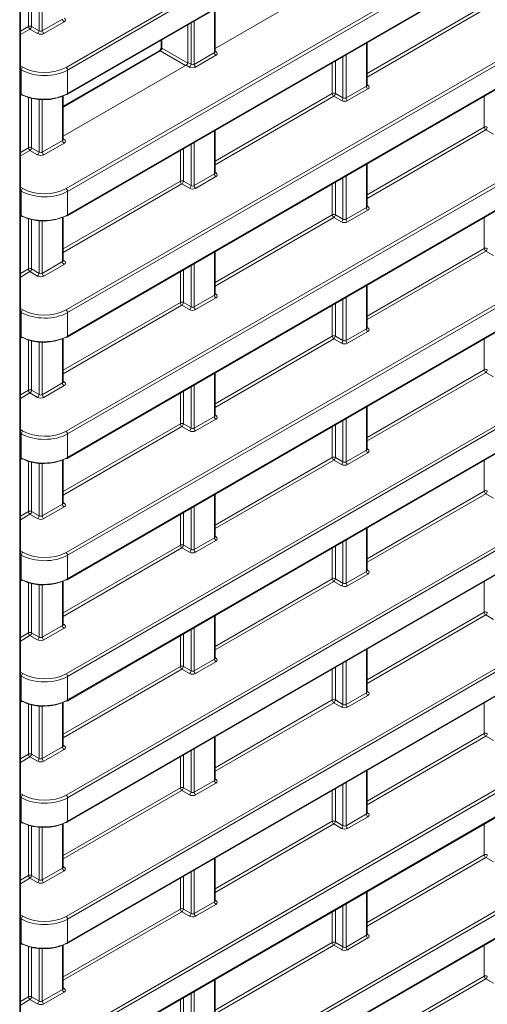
# Model space of a CAD drawing. Header units: millimetres. Extents: x 0 to 1118, y 0 to 864.
# Tile 37 of 146: x 348 to 358, y 161 to 183. Entities that reach past the tile are written whole.
import ezdxf

# ---------------------------------------------------------------- set-up
doc = ezdxf.new("R2010")
doc.units = ezdxf.units.MM

msp = doc.modelspace()

# ---------------------------------------------------------------- linework, layer by layer
at = {"color": 7, "linetype": 'Continuous', "lineweight": 15}
for p, q in [((347.804, 151.78), (347.804, 202.731)), ((347.819, 151.8), (347.819, 202.751)), ((348.856, 182.341), (370.823, 195.022)), ((370.857, 194.961), (348.89, 182.28)), ((348.88, 181.725), (370.847, 194.406)), ((348.89, 181.748), (370.857, 194.429)), ((348.856, 179.589), (370.823, 192.271)), ((370.857, 192.21), (348.89, 179.528)), ((348.88, 178.973), (370.847, 191.655)), ((348.89, 178.996), (370.857, 191.677)), ((348.856, 176.838), (370.823, 189.519)), ((370.857, 189.458), (348.89, 176.777)), ((348.88, 176.222), (370.847, 188.903)), ((348.89, 176.244), (370.857, 188.926)), ((348.856, 174.086), (370.823, 186.767)), ((370.857, 186.706), (348.89, 174.025)), ((348.88, 173.47), (370.847, 186.151)), ((348.89, 173.493), (370.857, 186.174)), ((352.238, 182.768), (355.032, 184.381)), ((348.856, 171.334), (370.823, 184.015)), ((370.857, 183.954), (348.89, 171.273)), ((352.238, 182.696), (352.238, 183.664)), ((348.316, 183.171), (348.776, 183.437)), ((348.88, 170.718), (370.847, 183.399)), ((348.89, 170.741), (370.857, 183.422)), ((348.21, 183.111), (348.038, 183.21)), ((348.073, 183.271), (348.246, 183.172)), ((348.811, 183.376), (348.35, 183.11)), ((351.62, 183.307), (351.62, 182.452)), ((351.014, 182.957), (351.014, 182.794)), ((355.685, 181.934), (355.685, 182.902)), ((350.969, 182.715), (348.791, 181.458)), ((351.763, 182.409), (352.224, 182.675)), ((352.258, 182.614), (351.797, 182.348)), ((347.839, 181.733), (347.839, 182.285)), ((348.791, 180.778), (351.585, 182.391)), ((348.89, 182.28), (348.89, 181.748)), ((351.657, 182.349), (351.585, 182.391)), ((351.62, 182.452), (351.693, 182.41)), ((355.21, 181.647), (355.671, 181.913)), ((355.705, 181.852), (355.245, 181.586)), ((347.819, 181.726), (347.85, 181.71)), ((348.791, 180.706), (348.791, 181.694)), ((355.104, 181.587), (354.932, 181.686)), ((354.968, 181.748), (355.14, 181.648)), ((348.856, 168.582), (370.823, 181.264)), ((370.857, 181.203), (348.89, 168.521)), ((352.238, 179.944), (352.238, 180.912)), ((358.552, 180.825), (358.379, 180.925)), ((348.073, 180.519), (348.246, 180.42)), ((348.316, 180.419), (348.776, 180.685)), ((348.811, 180.624), (348.35, 180.358)), ((348.88, 167.966), (370.847, 180.648)), ((348.89, 167.989), (370.857, 180.671)), ((348.21, 180.359), (348.038, 180.458)), ((355.685, 179.182), (355.685, 180.15)), ((351.763, 179.657), (352.224, 179.923)), ((352.258, 179.862), (351.797, 179.596)), ((351.657, 179.597), (351.485, 179.696)), ((351.521, 179.758), (351.693, 179.658)), ((347.839, 178.981), (347.839, 179.533)), ((348.89, 179.528), (348.89, 178.996)), ((355.21, 178.895), (355.671, 179.162)), ((347.819, 178.975), (347.85, 178.958)), ((348.791, 177.954), (348.791, 178.942)), ((355.104, 178.835), (354.932, 178.935)), ((354.968, 178.996), (355.14, 178.897)), ((355.705, 179.101), (355.245, 178.835)), ((348.856, 165.831), (370.823, 178.512)), ((370.857, 178.451), (348.89, 165.77)), ((352.238, 177.192), (352.238, 178.16)), ((358.552, 178.074), (358.379, 178.173)), ((348.316, 177.667), (348.776, 177.933)), ((348.811, 177.872), (348.35, 177.606)), ((348.88, 165.215), (370.847, 177.896)), ((348.89, 165.238), (370.857, 177.919)), ((348.21, 177.607), (348.038, 177.706)), ((348.073, 177.768), (348.246, 177.668)), ((355.685, 176.431), (355.685, 177.398)), ((351.763, 176.905), (352.224, 177.172)), ((351.657, 176.845), (351.485, 176.945)), ((351.521, 177.006), (351.693, 176.907)), ((352.258, 177.111), (351.797, 176.845)), ((347.839, 176.229), (347.839, 176.781)), ((348.89, 176.777), (348.89, 176.244)), ((354.968, 176.244), (355.14, 176.145)), ((355.21, 176.144), (355.671, 176.41)), ((355.705, 176.349), (355.245, 176.083)), ((347.819, 176.223), (347.85, 176.206)), ((348.791, 175.202), (348.791, 176.191)), ((355.104, 176.084), (354.932, 176.183)), ((348.856, 163.079), (370.823, 175.76)), ((370.857, 175.699), (348.89, 163.018)), ((352.238, 174.441), (352.238, 175.409)), ((358.552, 175.322), (358.379, 175.421)), ((348.316, 174.915), (348.776, 175.182)), ((348.88, 162.463), (370.847, 175.144)), ((348.89, 162.486), (370.857, 175.167)), ((348.21, 174.855), (348.038, 174.955)), ((348.073, 175.016), (348.246, 174.917)), ((348.811, 175.121), (348.35, 174.855)), ((355.685, 173.679), (355.685, 174.647)), ((351.521, 174.254), (351.693, 174.155)), ((351.763, 174.154), (352.224, 174.42)), ((352.258, 174.359), (351.797, 174.093)), ((347.839, 173.478), (347.839, 174.029)), ((348.89, 174.025), (348.89, 173.493)), ((351.657, 174.094), (351.485, 174.193)), ((355.21, 173.392), (355.671, 173.658)), ((355.705, 173.597), (355.245, 173.331)), ((347.819, 173.471), (347.85, 173.454)), ((348.791, 172.451), (348.791, 173.439)), ((355.104, 173.332), (354.932, 173.431)), ((354.968, 173.492), (355.14, 173.393)), ((348.856, 160.327), (370.823, 173.008)), ((370.857, 172.947), (348.89, 160.266)), ((358.552, 172.57), (358.379, 172.669)), ((352.238, 171.689), (352.238, 172.657)), ((348.073, 172.264), (348.246, 172.165)), ((348.316, 172.164), (348.776, 172.43)), ((348.811, 172.369), (348.35, 172.103)), ((348.88, 159.711), (370.847, 172.392)), ((348.89, 159.734), (370.857, 172.415)), ((348.21, 172.104), (348.038, 172.203)), ((355.685, 170.927), (355.685, 171.895)), ((351.763, 171.402), (352.224, 171.668)), ((352.258, 171.607), (351.797, 171.341)), ((351.657, 171.342), (351.485, 171.441)), ((351.521, 171.502), (351.693, 171.403)), ((347.839, 170.726), (347.839, 171.278)), ((348.89, 171.273), (348.89, 170.741)), ((355.21, 170.64), (355.671, 170.906)), ((347.819, 170.719), (347.85, 170.703)), ((348.791, 169.699), (348.791, 170.687)), ((355.104, 170.58), (354.932, 170.679)), ((354.968, 170.741), (355.14, 170.641)), ((355.705, 170.845), (355.245, 170.579)), ((348.856, 157.575), (370.823, 170.257)), ((370.857, 170.196), (348.89, 157.514)), ((352.238, 168.937), (352.238, 169.905)), ((358.552, 169.818), (358.379, 169.918)), ((348.316, 169.412), (348.776, 169.678)), ((348.811, 169.617), (348.35, 169.351)), ((348.88, 156.959), (370.847, 169.641)), ((348.89, 156.982), (370.857, 169.664)), ((348.21, 169.352), (348.038, 169.451)), ((348.073, 169.512), (348.246, 169.413)), ((355.685, 168.175), (355.685, 169.143)), ((351.763, 168.65), (352.224, 168.916)), ((351.657, 168.59), (351.485, 168.689)), ((351.521, 168.751), (351.693, 168.651)), ((352.258, 168.855), (351.797, 168.589)), ((347.839, 167.974), (347.839, 168.526)), ((348.89, 168.521), (348.89, 167.989)), ((354.968, 167.989), (355.14, 167.89)), ((355.21, 167.889), (355.671, 168.155)), ((355.705, 168.094), (355.245, 167.828)), ((347.819, 167.968), (347.85, 167.951)), ((348.791, 166.947), (348.791, 167.935)), ((355.104, 167.828), (354.932, 167.928)), ((352.238, 166.185), (352.238, 167.153)), ((358.552, 167.067), (358.379, 167.166)), ((348.316, 166.66), (348.776, 166.926)), ((348.811, 166.865), (348.35, 166.599)), ((348.21, 166.6), (348.038, 166.699)), ((348.073, 166.761), (348.246, 166.661)), ((355.685, 165.424), (355.685, 166.392)), ((351.521, 165.999), (351.693, 165.9)), ((351.763, 165.899), (352.224, 166.165)), ((352.258, 166.104), (351.797, 165.838)), ((347.839, 165.222), (347.839, 165.774)), ((348.89, 165.77), (348.89, 165.238)), ((351.657, 165.838), (351.485, 165.938)), ((355.21, 165.137), (355.671, 165.403)), ((355.705, 165.342), (355.245, 165.076)), ((347.819, 165.216), (347.85, 165.199)), ((348.791, 164.195), (348.791, 165.184)), ((355.104, 165.077), (354.932, 165.176)), ((354.968, 165.237), (355.14, 165.138)), ((352.238, 163.434), (352.238, 164.402)), ((358.552, 164.315), (358.379, 164.414)), ((348.073, 164.009), (348.246, 163.91)), ((348.316, 163.909), (348.776, 164.175)), ((348.811, 164.114), (348.35, 163.848)), ((348.21, 163.848), (348.038, 163.948)), ((355.685, 162.672), (355.685, 163.64)), ((351.763, 163.147), (352.224, 163.413)), ((352.258, 163.352), (351.797, 163.086)), ((351.657, 163.087), (351.485, 163.186)), ((351.521, 163.247), (351.693, 163.148)), ((347.839, 162.471), (347.839, 163.022)), ((348.89, 163.018), (348.89, 162.486)), ((355.21, 162.385), (355.671, 162.651)), ((347.819, 162.464), (347.85, 162.447)), ((348.791, 161.444), (348.791, 162.432)), ((355.104, 162.325), (354.932, 162.424)), ((354.968, 162.485), (355.14, 162.386)), ((355.705, 162.59), (355.245, 162.324)), ((352.238, 160.682), (352.238, 161.65)), ((358.552, 161.563), (358.379, 161.662)), ((348.316, 161.157), (348.776, 161.423)), ((348.811, 161.362), (348.35, 161.096)), ((348.21, 161.097), (348.038, 161.196)), ((348.073, 161.257), (348.246, 161.158))]:
    msp.add_line(p, q, dxfattribs=at)
at = {"color": 9, "linetype": 'Continuous', "lineweight": 15}
for p, q in [((348.003, 183.271), (348.003, 184.41)), ((348.073, 184.39), (348.073, 183.271)), ((348.246, 183.172), (348.246, 184.362)), ((348.316, 184.358), (348.316, 183.171)), ((352.224, 182.675), (352.224, 183.655)), ((355.685, 182.202), (358.345, 183.737)), ((358.379, 183.676), (355.685, 182.121)), ((351.763, 183.389), (351.763, 182.409)), ((347.819, 183.164), (348.003, 183.271)), ((348.038, 183.21), (347.819, 183.083)), ((351.693, 182.41), (351.693, 183.349)), ((351.029, 182.965), (351.029, 182.774)), ((351.029, 182.774), (351.617, 182.434)), ((355.671, 181.913), (355.671, 182.894)), ((350.993, 182.713), (348.791, 181.441)), ((351.568, 182.381), (350.993, 182.713)), ((352.238, 182.71), (352.26, 182.696)), ((355.14, 181.648), (355.14, 182.587)), ((355.21, 182.627), (355.21, 181.647)), ((347.819, 182.378), (347.874, 182.346)), ((347.839, 182.285), (347.819, 182.296)), ((354.898, 181.747), (354.898, 182.447)), ((354.968, 182.488), (354.968, 181.748)), ((355.685, 181.948), (355.707, 181.935)), ((347.819, 181.744), (347.839, 181.733)), ((348.003, 180.519), (348.003, 181.658)), ((348.073, 181.638), (348.073, 180.519)), ((348.246, 180.42), (348.246, 181.61)), ((348.316, 181.606), (348.316, 180.419)), ((348.776, 180.685), (348.776, 181.688)), ((352.238, 180.212), (354.898, 181.747)), ((354.932, 181.686), (352.238, 180.131)), ((358.345, 180.986), (358.345, 181.685)), ((355.685, 179.45), (358.345, 180.986)), ((348.791, 180.72), (348.812, 180.706)), ((352.224, 179.923), (352.224, 180.904)), ((358.379, 180.925), (355.685, 179.369)), ((347.819, 180.413), (348.003, 180.519)), ((351.521, 180.498), (351.521, 179.758)), ((351.693, 179.658), (351.693, 180.597)), ((351.763, 180.637), (351.763, 179.657)), ((348.038, 180.458), (347.819, 180.332)), ((351.45, 179.757), (351.45, 180.457)), ((355.671, 179.162), (355.671, 180.142)), ((352.238, 179.958), (352.26, 179.945)), ((355.14, 178.897), (355.14, 179.835)), ((355.21, 179.876), (355.21, 178.895)), ((347.819, 179.626), (347.874, 179.594)), ((348.791, 178.222), (351.45, 179.757)), ((351.485, 179.696), (348.791, 178.141)), ((354.898, 178.996), (354.898, 179.695)), ((354.968, 179.736), (354.968, 178.996)), ((347.839, 179.533), (347.819, 179.545)), ((355.685, 179.196), (355.707, 179.183)), ((347.819, 178.992), (347.839, 178.981)), ((348.776, 177.933), (348.776, 178.936)), ((352.238, 177.46), (354.898, 178.996)), ((354.932, 178.935), (352.238, 177.379)), ((358.345, 178.234), (358.345, 178.934)), ((348.003, 177.767), (348.003, 178.906)), ((348.073, 178.886), (348.073, 177.768)), ((348.246, 177.668), (348.246, 178.858)), ((348.316, 178.855), (348.316, 177.667)), ((352.224, 177.172), (352.224, 178.152)), ((355.685, 176.699), (358.345, 178.234)), ((358.379, 178.173), (355.685, 176.618)), ((348.791, 177.968), (348.812, 177.955)), ((351.693, 176.907), (351.693, 177.845)), ((351.763, 177.886), (351.763, 176.905)), ((347.819, 177.661), (348.003, 177.767)), ((348.038, 177.706), (347.819, 177.58)), ((351.45, 177.006), (351.45, 177.705)), ((351.521, 177.746), (351.521, 177.006)), ((355.671, 176.41), (355.671, 177.39)), ((352.238, 177.206), (352.26, 177.193)), ((348.791, 175.47), (351.45, 177.006)), ((351.485, 176.945), (348.791, 175.389)), ((354.898, 176.244), (354.898, 176.944)), ((354.968, 176.984), (354.968, 176.244)), ((355.14, 176.145), (355.14, 177.084)), ((355.21, 177.124), (355.21, 176.144)), ((347.819, 176.874), (347.874, 176.842)), ((347.839, 176.781), (347.819, 176.793)), ((347.819, 176.24), (347.839, 176.229)), ((352.238, 174.709), (354.898, 176.244)), ((355.685, 176.444), (355.707, 176.431)), ((348.003, 175.016), (348.003, 176.154)), ((348.073, 176.135), (348.073, 175.016)), ((348.246, 174.917), (348.246, 176.107)), ((348.316, 176.103), (348.316, 174.915)), ((348.776, 175.182), (348.776, 176.184)), ((354.932, 176.183), (352.238, 174.628)), ((358.345, 175.482), (358.345, 176.182)), ((352.224, 174.42), (352.224, 175.4)), ((355.685, 173.947), (358.345, 175.482)), ((358.379, 175.421), (355.685, 173.866)), ((348.791, 175.216), (348.812, 175.203)), ((351.763, 175.134), (351.763, 174.154)), ((347.819, 174.909), (348.003, 175.016)), ((348.038, 174.955), (347.819, 174.828)), ((351.45, 174.254), (351.45, 174.954)), ((351.521, 174.994), (351.521, 174.254)), ((351.693, 174.155), (351.693, 175.094)), ((352.238, 174.454), (352.26, 174.441)), ((355.671, 173.658), (355.671, 174.638)), ((348.791, 172.719), (351.45, 174.254)), ((354.968, 174.232), (354.968, 173.492)), ((355.14, 173.393), (355.14, 174.332)), ((355.21, 174.372), (355.21, 173.392)), ((347.819, 174.123), (347.874, 174.091)), ((347.839, 174.029), (347.819, 174.041)), ((351.485, 174.193), (348.791, 172.638)), ((354.898, 173.492), (354.898, 174.192)), ((355.685, 173.693), (355.707, 173.679)), ((347.819, 173.489), (347.839, 173.478)), ((348.003, 172.264), (348.003, 173.403)), ((348.073, 173.383), (348.073, 172.264)), ((348.246, 172.165), (348.246, 173.355)), ((348.316, 173.351), (348.316, 172.164)), ((348.776, 172.43), (348.776, 173.433)), ((352.238, 171.957), (354.898, 173.492)), ((354.932, 173.431), (352.238, 171.876)), ((358.345, 172.73), (358.345, 173.43)), ((355.685, 171.195), (358.345, 172.73)), ((358.379, 172.669), (355.685, 171.114)), ((348.791, 172.464), (348.812, 172.451)), ((352.224, 171.668), (352.224, 172.648)), ((347.819, 172.157), (348.003, 172.264)), ((351.521, 172.242), (351.521, 171.502)), ((351.693, 171.403), (351.693, 172.342)), ((351.763, 172.382), (351.763, 171.402)), ((348.038, 172.203), (347.819, 172.076)), ((351.45, 171.502), (351.45, 172.202)), ((355.671, 170.906), (355.671, 171.887)), ((352.238, 171.703), (352.26, 171.689)), ((355.14, 170.641), (355.14, 171.58)), ((355.21, 171.621), (355.21, 170.64)), ((347.819, 171.371), (347.874, 171.339)), ((348.791, 169.967), (351.45, 171.502)), ((351.485, 171.441), (348.791, 169.886)), ((354.898, 170.74), (354.898, 171.44)), ((354.968, 171.481), (354.968, 170.741)), ((347.839, 171.278), (347.819, 171.289)), ((355.685, 170.941), (355.707, 170.928)), ((347.819, 170.737), (347.839, 170.726)), ((348.776, 169.678), (348.776, 170.681)), ((352.238, 169.205), (354.898, 170.74)), ((354.932, 170.679), (352.238, 169.124)), ((358.345, 169.979), (358.345, 170.678)), ((348.003, 169.512), (348.003, 170.651)), ((348.073, 170.631), (348.073, 169.512)), ((348.246, 169.413), (348.246, 170.603)), ((348.316, 170.599), (348.316, 169.412)), ((352.224, 168.916), (352.224, 169.897)), ((355.685, 168.443), (358.345, 169.979)), ((358.379, 169.918), (355.685, 168.362)), ((348.791, 169.713), (348.812, 169.699)), ((351.693, 168.651), (351.693, 169.59)), ((351.763, 169.631), (351.763, 168.65)), ((347.819, 169.406), (348.003, 169.512)), ((348.038, 169.451), (347.819, 169.325)), ((351.45, 168.75), (351.45, 169.45)), ((351.521, 169.491), (351.521, 168.751)), ((355.671, 168.155), (355.671, 169.135)), ((352.238, 168.951), (352.26, 168.938)), ((355.21, 168.869), (355.21, 167.889)), ((348.791, 167.215), (351.45, 168.75)), ((351.485, 168.689), (348.791, 167.134)), ((354.898, 167.989), (354.898, 168.688)), ((354.968, 168.729), (354.968, 167.989)), ((355.14, 167.89), (355.14, 168.828)), ((347.819, 168.619), (347.874, 168.587)), ((347.839, 168.526), (347.819, 168.538)), ((347.819, 167.985), (347.839, 167.974)), ((352.238, 166.453), (354.898, 167.989)), ((355.685, 168.189), (355.707, 168.176)), ((348.003, 166.76), (348.003, 167.899)), ((348.073, 167.879), (348.073, 166.761)), ((348.246, 166.661), (348.246, 167.851)), ((348.316, 167.848), (348.316, 166.66)), ((348.776, 166.926), (348.776, 167.929)), ((354.932, 167.928), (352.238, 166.372)), ((358.345, 167.227), (358.345, 167.927)), ((352.224, 166.165), (352.224, 167.145)), ((355.685, 165.692), (358.345, 167.227)), ((358.379, 167.166), (355.685, 165.611)), ((348.791, 166.961), (348.812, 166.948)), ((351.763, 166.879), (351.763, 165.899)), ((347.819, 166.654), (348.003, 166.76)), ((348.038, 166.699), (347.819, 166.573)), ((351.45, 165.999), (351.45, 166.698)), ((351.521, 166.739), (351.521, 165.999)), ((351.693, 165.9), (351.693, 166.838)), ((352.238, 166.199), (352.26, 166.186)), ((355.671, 165.403), (355.671, 166.383)), ((348.791, 164.463), (351.45, 165.999)), ((354.968, 165.977), (354.968, 165.237)), ((355.14, 165.138), (355.14, 166.077)), ((355.21, 166.117), (355.21, 165.137)), ((347.819, 165.868), (347.874, 165.835)), ((347.839, 165.774), (347.819, 165.786)), ((351.485, 165.938), (348.791, 164.382)), ((354.898, 165.237), (354.898, 165.937)), ((355.685, 165.437), (355.707, 165.424)), ((347.819, 165.233), (347.839, 165.222)), ((348.003, 164.009), (348.003, 165.148)), ((348.073, 165.128), (348.073, 164.009)), ((348.246, 163.91), (348.246, 165.1)), ((348.316, 165.096), (348.316, 163.909)), ((348.776, 164.175), (348.776, 165.177)), ((352.238, 163.702), (354.898, 165.237)), ((354.932, 165.176), (352.238, 163.621)), ((358.345, 164.475), (358.345, 165.175)), ((355.685, 162.94), (358.345, 164.475)), ((358.379, 164.414), (355.685, 162.859)), ((348.791, 164.209), (348.812, 164.196)), ((352.224, 163.413), (352.224, 164.393)), ((347.819, 163.902), (348.003, 164.009)), ((351.521, 163.987), (351.521, 163.247)), ((351.693, 163.148), (351.693, 164.087)), ((351.763, 164.127), (351.763, 163.147)), ((348.038, 163.948), (347.819, 163.821)), ((351.45, 163.247), (351.45, 163.947)), ((355.671, 162.651), (355.671, 163.631)), ((352.238, 163.447), (352.26, 163.434)), ((355.14, 162.386), (355.14, 163.325)), ((355.21, 163.365), (355.21, 162.385)), ((347.819, 163.116), (347.874, 163.084)), ((348.791, 161.712), (351.45, 163.247)), ((351.485, 163.186), (348.791, 161.631)), ((354.898, 162.485), (354.898, 163.185)), ((354.968, 163.225), (354.968, 162.485)), ((347.839, 163.022), (347.819, 163.034)), ((355.685, 162.686), (355.707, 162.673)), ((347.819, 162.482), (347.839, 162.471)), ((348.003, 161.257), (348.003, 162.396)), ((348.776, 161.423), (348.776, 162.426)), ((352.238, 160.95), (354.898, 162.485)), ((354.932, 162.424), (352.238, 160.869)), ((358.345, 161.723), (358.345, 162.423)), ((348.073, 162.376), (348.073, 161.257)), ((348.246, 161.158), (348.246, 162.348)), ((348.316, 162.344), (348.316, 161.157)), ((355.685, 160.188), (358.345, 161.723)), ((352.224, 160.661), (352.224, 161.641)), ((358.379, 161.662), (355.685, 160.107)), ((348.791, 161.457), (348.812, 161.444)), ((351.693, 160.396), (351.693, 161.335)), ((351.763, 161.375), (351.763, 160.395)), ((347.819, 161.15), (348.003, 161.257)), ((348.038, 161.196), (347.819, 161.069)), ((351.45, 160.495), (351.45, 161.195)), ((351.521, 161.235), (351.521, 160.495))]:
    msp.add_line(p, q, dxfattribs=at)
at = {"color": 7, "linetype": 'Continuous', "lineweight": 15}
for centre, radius, start, end in [((348.853, 183.44), 0.077, 182.6538, 236.77), ((348.039, 183.202), 0.0771, 63.2362, 117.3381), ((348.08, 183.274), 0.077, 182.6571, 236.7667), ((347.994, 183.276), 0.0793, 303.521, 356.4809), ((348.166, 183.177), 0.0793, 303.521, 356.4809), ((348.393, 183.174), 0.077, 182.6538, 236.77), ((352.301, 182.679), 0.077, 182.6533, 236.7706), ((347.918, 182.28), 0.0793, 123.5219, 176.4771), ((348.813, 182.277), 0.077, 2.6472, 56.7765), ((351.614, 182.415), 0.0793, 303.518, 356.4813), ((351.84, 182.413), 0.077, 182.6533, 236.7706), ((355.748, 181.917), 0.077, 182.6534, 236.7704), ((347.86, 181.732), 0.0247, 247.047, 306.3779), ((348.87, 181.748), 0.0248, 235.3952, 294.6388), ((354.933, 181.679), 0.0771, 63.2404, 117.3364), ((354.975, 181.751), 0.077, 182.6567, 236.7671), ((354.889, 181.753), 0.0793, 303.5251, 356.4742), ((355.061, 181.653), 0.0793, 303.5192, 356.4801), ((355.287, 181.651), 0.077, 182.6534, 236.7704), ((358.38, 180.917), 0.0771, 63.2372, 117.3396), ((358.422, 180.989), 0.077, 182.6567, 236.7674), ((358.336, 180.991), 0.0793, 303.519, 356.4801), ((348.039, 180.451), 0.0771, 63.2362, 117.3381), ((348.08, 180.523), 0.077, 182.6566, 236.7673), ((347.994, 180.524), 0.0793, 303.5207, 356.481), ((348.853, 180.689), 0.077, 182.6533, 236.7706), ((348.166, 180.425), 0.0793, 303.5207, 356.481), ((348.393, 180.423), 0.077, 182.6533, 236.7706), ((352.301, 179.927), 0.077, 182.6534, 236.7704), ((347.918, 179.528), 0.0793, 123.5222, 176.4772), ((348.813, 179.525), 0.077, 2.6473, 56.7766), ((351.486, 179.689), 0.0771, 63.2361, 117.3407), ((351.527, 179.761), 0.077, 182.6567, 236.7671), ((351.441, 179.763), 0.0793, 303.518, 356.4813), ((351.614, 179.663), 0.0793, 303.518, 356.4813), ((351.84, 179.661), 0.077, 182.6534, 236.7704), ((355.748, 179.165), 0.077, 182.6534, 236.7706), ((347.86, 178.981), 0.0247, 247.0458, 306.3796), ((348.87, 178.996), 0.0248, 235.394, 294.6395), ((354.933, 178.927), 0.0771, 63.2404, 117.3364), ((354.975, 178.999), 0.077, 182.6567, 236.7674), ((354.889, 179.001), 0.0793, 303.5249, 356.4742), ((355.061, 178.901), 0.0793, 303.519, 356.4801), ((355.287, 178.899), 0.077, 182.6534, 236.7706), ((358.38, 178.165), 0.0771, 63.2372, 117.3396), ((358.422, 178.237), 0.077, 182.657, 236.7667), ((358.336, 178.239), 0.0793, 303.5195, 356.4799), ((348.853, 177.937), 0.077, 182.6534, 236.7704), ((348.039, 177.699), 0.0771, 63.2362, 117.3381), ((348.08, 177.771), 0.077, 182.6567, 236.7671), ((347.994, 177.773), 0.0793, 303.5207, 356.4811), ((348.166, 177.673), 0.0793, 303.5207, 356.4811), ((348.393, 177.671), 0.077, 182.6534, 236.7704), ((352.301, 177.175), 0.077, 182.6534, 236.7706), ((351.486, 176.937), 0.0771, 63.2361, 117.3407), ((351.527, 177.009), 0.077, 182.6567, 236.7674), ((351.441, 177.011), 0.0793, 303.5178, 356.4813), ((347.918, 176.776), 0.0793, 123.5221, 176.4772), ((348.813, 176.773), 0.077, 2.6474, 56.7764), ((351.614, 176.911), 0.0793, 303.5178, 356.4813), ((351.84, 176.909), 0.077, 182.6534, 236.7706), ((354.933, 176.175), 0.0771, 63.2404, 117.3364), ((354.975, 176.247), 0.077, 182.657, 236.7667), ((354.889, 176.249), 0.0793, 303.5254, 356.474), ((355.748, 176.413), 0.077, 182.6534, 236.7703), ((347.86, 176.229), 0.0247, 247.0465, 306.3793), ((348.87, 176.244), 0.0248, 235.3946, 294.6385), ((355.061, 176.15), 0.0793, 303.5195, 356.4799), ((355.287, 176.147), 0.077, 182.6534, 236.7703), ((358.38, 175.414), 0.0771, 63.2372, 117.3396), ((358.422, 175.486), 0.0771, 182.6574, 236.7663), ((358.336, 175.487), 0.0793, 303.5195, 356.4799), ((348.853, 175.185), 0.077, 182.6534, 236.7706), ((348.039, 174.947), 0.0771, 63.2362, 117.3381), ((348.08, 175.019), 0.077, 182.6567, 236.7674), ((347.994, 175.021), 0.0793, 303.5205, 356.4811), ((348.166, 174.921), 0.0793, 303.5205, 356.4811), ((348.393, 174.919), 0.077, 182.6534, 236.7706), ((351.486, 174.185), 0.0771, 63.2361, 117.3407), ((351.527, 174.257), 0.077, 182.657, 236.7667), ((351.441, 174.259), 0.0793, 303.5183, 356.4811), ((352.301, 174.423), 0.077, 182.6534, 236.7703), ((347.918, 174.025), 0.0793, 123.5224, 176.477), ((348.813, 174.021), 0.077, 2.6474, 56.7767), ((351.614, 174.16), 0.0793, 303.5183, 356.4811), ((351.84, 174.157), 0.077, 182.6534, 236.7703), ((355.748, 173.662), 0.077, 182.6534, 236.7703), ((347.86, 173.477), 0.0247, 247.0461, 306.3806), ((348.87, 173.492), 0.0248, 235.394, 294.6382), ((354.933, 173.424), 0.0771, 63.2404, 117.3364), ((354.975, 173.496), 0.0771, 182.6574, 236.7663), ((354.889, 173.497), 0.0793, 303.5254, 356.474), ((355.061, 173.398), 0.0793, 303.5195, 356.4799), ((355.287, 173.396), 0.077, 182.6534, 236.7703), ((358.38, 172.662), 0.0771, 63.2372, 117.3396), ((358.422, 172.734), 0.0771, 182.6574, 236.7663), ((358.336, 172.736), 0.0793, 303.5195, 356.4799), ((348.039, 172.195), 0.0771, 63.2362, 117.3381), ((348.08, 172.267), 0.077, 182.657, 236.7667), ((347.994, 172.269), 0.0793, 303.521, 356.4809), ((348.853, 172.433), 0.077, 182.6534, 236.7703), ((348.166, 172.17), 0.0793, 303.521, 356.4809), ((348.393, 172.167), 0.077, 182.6534, 236.7703), ((352.301, 171.672), 0.077, 182.6534, 236.7703), ((347.918, 171.273), 0.0793, 123.5214, 176.478), ((348.813, 171.27), 0.077, 2.6477, 56.776), ((351.486, 171.434), 0.0771, 63.2361, 117.3407), ((351.527, 171.506), 0.0771, 182.6574, 236.7663), ((351.441, 171.507), 0.0793, 303.5183, 356.4811), ((351.614, 171.408), 0.0793, 303.5183, 356.4811), ((351.84, 171.406), 0.077, 182.6534, 236.7703), ((355.748, 170.91), 0.077, 182.6534, 236.7703), ((347.86, 170.725), 0.0247, 247.0468, 306.3763), ((348.87, 170.741), 0.0248, 235.3949, 294.6373), ((354.933, 170.672), 0.0771, 63.2404, 117.3364), ((354.975, 170.744), 0.0771, 182.6574, 236.7663), ((354.889, 170.746), 0.0793, 303.5254, 356.474), ((355.061, 170.646), 0.0793, 303.5195, 356.4799), ((355.287, 170.644), 0.077, 182.6534, 236.7703), ((358.38, 169.91), 0.0771, 63.2372, 117.3396), ((358.422, 169.982), 0.077, 182.6565, 236.7667), ((358.336, 169.984), 0.0793, 303.5204, 356.4796), ((348.853, 169.682), 0.077, 182.6534, 236.7703), ((348.039, 169.444), 0.0771, 63.2362, 117.3381), ((348.08, 169.516), 0.0771, 182.6574, 236.7663), ((347.994, 169.517), 0.0793, 303.521, 356.4809), ((348.166, 169.418), 0.0793, 303.521, 356.4809), ((348.393, 169.416), 0.077, 182.6534, 236.7703), ((352.301, 168.92), 0.077, 182.6534, 236.7703), ((351.486, 168.682), 0.0771, 63.2361, 117.3407), ((351.527, 168.754), 0.0771, 182.6574, 236.7663), ((351.441, 168.756), 0.0793, 303.5183, 356.4811), ((351.614, 168.656), 0.0793, 303.5183, 356.4811), ((351.84, 168.654), 0.077, 182.6534, 236.7703), ((347.918, 168.521), 0.0793, 123.5214, 176.4773), ((348.813, 168.518), 0.077, 2.6477, 56.776), ((354.933, 167.92), 0.0771, 63.2404, 117.3364), ((354.975, 167.992), 0.077, 182.6565, 236.7667), ((354.889, 167.994), 0.0793, 303.5264, 356.4736), ((355.748, 168.158), 0.077, 182.6537, 236.7694), ((347.86, 167.974), 0.0247, 247.0468, 306.3763), ((348.87, 167.989), 0.0248, 235.3949, 294.6373), ((355.061, 167.894), 0.0793, 303.5204, 356.4796), ((355.287, 167.892), 0.077, 182.6537, 236.7694), ((358.38, 167.158), 0.0771, 63.2372, 117.3396), ((358.422, 167.23), 0.077, 182.6565, 236.7667), ((358.336, 167.232), 0.0793, 303.5204, 356.4796), ((348.853, 166.93), 0.077, 182.6534, 236.7703), ((348.039, 166.692), 0.0771, 63.2362, 117.3381), ((348.08, 166.764), 0.0771, 182.6574, 236.7663), ((347.994, 166.766), 0.0793, 303.521, 356.4809), ((348.166, 166.666), 0.0793, 303.521, 356.4809), ((348.393, 166.664), 0.077, 182.6534, 236.7703), ((351.486, 165.93), 0.0771, 63.2361, 117.3407), ((351.527, 166.002), 0.077, 182.6565, 236.7667), ((351.441, 166.004), 0.0793, 303.5193, 356.4807), ((352.301, 166.168), 0.077, 182.6537, 236.7694), ((347.918, 165.769), 0.0793, 123.521, 176.4777), ((348.813, 165.766), 0.077, 2.6474, 56.7763), ((351.614, 165.904), 0.0793, 303.5193, 356.4807), ((351.84, 165.902), 0.077, 182.6537, 236.7694), ((355.748, 165.406), 0.077, 182.6522, 236.7721), ((347.86, 165.222), 0.0247, 247.0468, 306.3763), ((348.87, 165.237), 0.0248, 235.3949, 294.6373), ((354.933, 165.168), 0.0771, 63.2404, 117.3364), ((354.975, 165.24), 0.077, 182.6565, 236.7667), ((354.889, 165.242), 0.0793, 303.5264, 356.4736), ((355.061, 165.143), 0.0793, 303.5204, 356.4796), ((355.287, 165.14), 0.077, 182.6522, 236.7721), ((358.38, 164.407), 0.0771, 63.2372, 117.3396), ((358.422, 164.479), 0.077, 182.6565, 236.7667), ((358.336, 164.48), 0.0793, 303.5204, 356.4796), ((348.039, 163.94), 0.0771, 63.2362, 117.3381), ((348.08, 164.012), 0.077, 182.6565, 236.7667), ((347.994, 164.014), 0.0793, 303.522, 356.4805), ((348.853, 164.178), 0.077, 182.6537, 236.7694), ((348.166, 163.914), 0.0793, 303.522, 356.4805), ((348.393, 163.912), 0.077, 182.6537, 236.7694), ((352.301, 163.416), 0.077, 182.6522, 236.7721), ((347.918, 163.018), 0.0793, 123.5214, 176.4773), ((348.813, 163.014), 0.077, 2.6485, 56.7759), ((351.486, 163.178), 0.0771, 63.2361, 117.3407), ((351.527, 163.25), 0.077, 182.6565, 236.7667), ((351.441, 163.252), 0.0793, 303.5193, 356.4807), ((351.614, 163.153), 0.0793, 303.5193, 356.4807), ((351.84, 163.15), 0.077, 182.6522, 236.7721), ((355.748, 162.655), 0.077, 182.6522, 236.7721), ((347.86, 162.47), 0.0247, 247.045, 306.3817), ((348.87, 162.485), 0.0248, 235.3954, 294.6403), ((354.933, 162.417), 0.0771, 63.2404, 117.3364), ((354.975, 162.489), 0.077, 182.6565, 236.7667), ((354.889, 162.49), 0.0793, 303.5264, 356.4736), ((355.061, 162.391), 0.0793, 303.5204, 356.4796), ((355.287, 162.389), 0.077, 182.6522, 236.7721), ((358.38, 161.655), 0.0771, 63.2372, 117.3396), ((358.422, 161.727), 0.0771, 182.657, 236.7661), ((358.336, 161.729), 0.0793, 303.5204, 356.4796), ((348.853, 161.426), 0.077, 182.6522, 236.7721), ((348.039, 161.188), 0.0771, 63.2362, 117.3381), ((348.08, 161.26), 0.077, 182.6565, 236.7667), ((347.994, 161.262), 0.0793, 303.522, 356.4805), ((348.166, 161.163), 0.0793, 303.522, 356.4805), ((348.393, 161.16), 0.077, 182.6522, 236.7721)]:
    msp.add_arc(centre, radius, start, end, dxfattribs=at)
at = {"color": 9, "linetype": 'Continuous', "lineweight": 15}
for centre, radius, start, end in [((350.979, 182.692), 0.0248, 55.3946, 114.6385), ((351.039, 182.796), 0.0247, 185.3499, 244.6232), ((352.244, 182.72), 0.0278, 257.7203, 303.5515), ((355.691, 181.958), 0.0277, 257.6656, 303.595), ((347.863, 181.73), 0.0243, 173.4576, 237.3511), ((348.867, 181.745), 0.0239, 303.9898, 7.3211), ((348.797, 180.73), 0.0278, 257.7285, 303.5433), ((352.244, 179.968), 0.0278, 257.7186, 303.5527), ((355.691, 179.206), 0.0277, 257.6636, 303.5975), ((347.863, 178.978), 0.0243, 173.4605, 237.3482), ((348.867, 178.993), 0.0239, 303.9798, 7.3311), ((348.797, 177.978), 0.0278, 257.7269, 303.5444), ((352.244, 177.216), 0.0278, 257.7165, 303.5553), ((348.867, 176.241), 0.0239, 303.99, 7.3212), ((355.691, 176.454), 0.0277, 257.6704, 303.5887), ((347.863, 176.227), 0.0243, 173.4631, 237.3455), ((348.797, 175.226), 0.0278, 257.7248, 303.547), ((352.244, 174.464), 0.0278, 257.7234, 303.5464), ((355.691, 173.703), 0.0277, 257.6704, 303.5887), ((347.863, 173.475), 0.0243, 173.4585, 237.3501), ((348.867, 173.49), 0.0239, 303.9903, 7.3214), ((348.797, 172.474), 0.0278, 257.7317, 303.5382), ((352.244, 171.713), 0.0278, 257.7234, 303.5464), ((355.691, 170.951), 0.0277, 257.6704, 303.5887), ((347.863, 170.723), 0.0243, 173.4477, 237.3617), ((348.867, 170.738), 0.0239, 303.9912, 7.3204), ((348.797, 169.723), 0.0278, 257.7317, 303.5382), ((352.244, 168.961), 0.0278, 257.7234, 303.5464), ((347.863, 167.971), 0.0243, 173.4477, 237.3617), ((348.867, 167.986), 0.0239, 303.9912, 7.3204), ((355.691, 168.199), 0.0277, 257.648, 303.6072), ((348.797, 166.971), 0.0278, 257.7317, 303.5382), ((352.244, 166.209), 0.0277, 257.7009, 303.565), ((355.691, 165.447), 0.0277, 257.648, 303.6072), ((347.863, 165.22), 0.0243, 173.4477, 237.3617), ((348.867, 165.234), 0.0239, 303.9912, 7.3204), ((348.797, 164.219), 0.0278, 257.7092, 303.5567), ((352.244, 163.457), 0.0277, 257.7009, 303.565), ((355.691, 162.696), 0.0277, 257.648, 303.6072), ((347.863, 162.468), 0.0244, 173.4699, 237.3395), ((348.867, 162.483), 0.0239, 303.9864, 7.3224), ((348.797, 161.467), 0.0278, 257.7092, 303.5567)]:
    msp.add_arc(centre, radius, start, end, dxfattribs=at)
at = {"color": 7, "linetype": 'Continuous', "lineweight": 15}
for centre, major_axis, ratio, start_param, end_param in [((348.74, 183.418), (0.1, -0.0015), 0.587275, 5.506822, 7.060165), ((348.28, 183.193), (0.05, -0.0016), 0.597067, 3.96315, 5.516493), ((348.28, 183.152), (0.1, -0.0015), 0.587275, 3.953479, 5.506822), ((350.994, 182.753), (0.025, 0.0433), 0.55776, 3.927063, 5.497555), ((352.188, 182.656), (0.1, -0.0015), 0.587275, 5.506822, 7.060165), ((348.36, 182.596), (0.75, -0.011), 0.586615, 3.952857, 5.5062), ((348.361, 182.637), (0.7, -0.011), 0.587275, 3.953479, 5.506822), ((351.585, 182.432), (0.025, 0.0433), 0.577557, 3.927062, 5.497554), ((351.727, 182.39), (0.1, -0.0015), 0.587275, 3.953479, 5.506822), ((351.727, 182.431), (0.05, -0.0016), 0.597067, 3.96315, 5.516493), ((355.635, 181.895), (0.1, -0.0015), 0.587275, 5.506822, 7.060165), ((348.36, 182.044), (0.75, 0.01), 0.567807, 3.936562, 5.489905), ((348.361, 182.003), (0.7, 0.01), 0.567125, 3.936018, 5.489361), ((355.175, 181.669), (0.05, -0.0016), 0.597067, 3.96315, 5.516493), ((355.174, 181.629), (0.1, -0.0015), 0.587275, 3.953479, 5.506822), ((348.74, 180.666), (0.1, -0.0015), 0.587275, 5.506822, 7.060165), ((348.28, 180.4), (0.1, -0.0015), 0.587275, 3.953479, 5.506822), ((348.28, 180.441), (0.05, -0.0016), 0.597067, 3.96315, 5.516493), ((352.188, 179.905), (0.1, -0.0015), 0.587275, 5.506822, 7.060165), ((348.361, 179.885), (0.7, -0.011), 0.587275, 3.953479, 5.506822), ((351.727, 179.639), (0.1, -0.0015), 0.587275, 3.953479, 5.506822), ((351.727, 179.679), (0.05, -0.0016), 0.597067, 3.96315, 5.516493), ((348.36, 179.845), (0.75, -0.011), 0.586615, 3.952857, 5.5062), ((355.635, 179.143), (0.1, -0.0015), 0.587275, 5.506822, 7.060165), ((348.36, 179.292), (0.75, 0.01), 0.567807, 3.936562, 5.489905), ((348.361, 179.251), (0.7, 0.01), 0.567125, 3.936018, 5.489361), ((355.174, 178.877), (0.1, -0.0015), 0.587275, 3.953479, 5.506822), ((355.175, 178.917), (0.05, -0.0016), 0.597067, 3.96315, 5.516493), ((348.74, 177.915), (0.1, -0.0015), 0.587275, 5.506822, 7.060165), ((348.28, 177.649), (0.1, -0.0015), 0.587275, 3.953479, 5.506822), ((348.28, 177.689), (0.05, -0.0016), 0.597067, 3.96315, 5.516493), ((352.188, 177.153), (0.1, -0.0015), 0.587275, 5.506822, 7.060165), ((348.36, 177.093), (0.75, -0.011), 0.586615, 3.952857, 5.5062), ((348.361, 177.133), (0.7, -0.011), 0.587275, 3.953479, 5.506822), ((351.727, 176.887), (0.1, -0.0015), 0.587275, 3.953479, 5.506822), ((351.727, 176.927), (0.05, -0.0016), 0.597067, 3.96315, 5.516493), ((348.36, 176.541), (0.75, 0.01), 0.567807, 3.936562, 5.489905), ((355.635, 176.391), (0.1, -0.0015), 0.587275, 5.506822, 7.060165), ((348.361, 176.499), (0.7, 0.01), 0.567125, 3.936018, 5.489361), ((355.174, 176.125), (0.1, -0.0015), 0.587275, 3.953479, 5.506822), ((355.175, 176.166), (0.05, -0.0016), 0.597067, 3.96315, 5.516493), ((348.74, 175.163), (0.1, -0.0015), 0.587275, 5.506822, 7.060165), ((348.28, 174.937), (0.05, -0.0016), 0.597067, 3.96315, 5.516493), ((348.28, 174.897), (0.1, -0.0015), 0.587275, 3.953479, 5.506822), ((352.188, 174.401), (0.1, -0.0015), 0.587275, 5.506822, 7.060165), ((348.36, 174.341), (0.75, -0.011), 0.586615, 3.952857, 5.5062), ((348.361, 174.382), (0.7, -0.011), 0.587275, 3.953479, 5.506822), ((351.727, 174.135), (0.1, -0.0015), 0.587275, 3.953479, 5.506822), ((351.727, 174.176), (0.05, -0.0016), 0.597067, 3.96315, 5.516493), ((355.635, 173.639), (0.1, -0.0015), 0.587275, 5.506822, 7.060165), ((348.36, 173.789), (0.75, 0.01), 0.567807, 3.936562, 5.489905), ((348.361, 173.748), (0.7, 0.01), 0.567125, 3.936018, 5.489361), ((355.175, 173.414), (0.05, -0.0016), 0.597067, 3.96315, 5.516493), ((355.174, 173.373), (0.1, -0.0015), 0.587275, 3.953479, 5.506822), ((348.74, 172.411), (0.1, -0.0015), 0.587275, 5.506822, 7.060165), ((348.28, 172.145), (0.1, -0.0015), 0.587275, 3.953479, 5.506822), ((348.28, 172.186), (0.05, -0.0016), 0.597067, 3.96315, 5.516493), ((352.188, 171.649), (0.1, -0.0015), 0.587275, 5.506822, 7.060165), ((348.361, 171.63), (0.7, -0.011), 0.587275, 3.953479, 5.506822), ((351.727, 171.383), (0.1, -0.0015), 0.587275, 3.953479, 5.506822), ((351.727, 171.424), (0.05, -0.0016), 0.597067, 3.96315, 5.516493), ((348.36, 171.589), (0.75, -0.011), 0.586615, 3.952857, 5.5062), ((355.635, 170.888), (0.1, -0.0015), 0.587275, 5.506822, 7.060165), ((348.36, 171.037), (0.75, 0.01), 0.567807, 3.936562, 5.489905), ((348.361, 170.996), (0.7, 0.01), 0.567125, 3.936018, 5.489361), ((355.174, 170.622), (0.1, -0.0015), 0.587275, 3.953479, 5.506822), ((355.175, 170.662), (0.05, -0.0016), 0.597067, 3.96315, 5.516493), ((348.74, 169.659), (0.1, -0.0015), 0.587275, 5.506822, 7.060165), ((348.28, 169.393), (0.1, -0.0015), 0.587275, 3.953479, 5.506822), ((348.28, 169.434), (0.05, -0.0016), 0.597067, 3.96315, 5.516493), ((352.188, 168.898), (0.1, -0.0015), 0.587275, 5.506822, 7.060165), ((351.727, 168.672), (0.05, -0.0016), 0.597067, 3.96315, 5.516493), ((348.36, 168.838), (0.75, -0.011), 0.586615, 3.952857, 5.5062), ((348.361, 168.878), (0.7, -0.011), 0.587275, 3.953479, 5.506822), ((351.727, 168.632), (0.1, -0.0015), 0.587275, 3.953479, 5.506822), ((348.36, 168.285), (0.75, 0.01), 0.567807, 3.936562, 5.489905), ((355.635, 168.136), (0.1, -0.0015), 0.587275, 5.506822, 7.060165), ((348.361, 168.244), (0.7, 0.01), 0.567125, 3.936018, 5.489361), ((355.174, 167.87), (0.1, -0.0015), 0.587275, 3.953479, 5.506822), ((355.175, 167.91), (0.05, -0.0016), 0.597067, 3.96315, 5.516493), ((348.74, 166.908), (0.1, -0.0015), 0.587275, 5.506822, 7.060165), ((348.28, 166.682), (0.05, -0.0016), 0.597067, 3.96315, 5.516493), ((348.28, 166.642), (0.1, -0.0015), 0.587275, 3.953479, 5.506822), ((352.188, 166.146), (0.1, -0.0015), 0.587275, 5.506822, 7.060165), ((348.36, 166.086), (0.75, -0.011), 0.586615, 3.952857, 5.5062), ((348.361, 166.126), (0.7, -0.011), 0.587275, 3.953479, 5.506822), ((351.727, 165.88), (0.1, -0.0015), 0.587275, 3.953479, 5.506822), ((351.727, 165.92), (0.05, -0.0016), 0.597067, 3.96315, 5.516493), ((355.635, 165.384), (0.1, -0.0015), 0.587275, 5.506822, 7.060165), ((348.36, 165.534), (0.75, 0.01), 0.567807, 3.936562, 5.489905), ((348.361, 165.493), (0.7, 0.01), 0.567125, 3.936018, 5.489361), ((355.174, 165.118), (0.1, -0.0015), 0.587275, 3.953479, 5.506822), ((355.175, 165.159), (0.05, -0.0016), 0.597067, 3.96315, 5.516493), ((348.74, 164.156), (0.1, -0.0015), 0.587275, 5.506822, 7.060165), ((348.28, 163.89), (0.1, -0.0015), 0.587275, 3.953479, 5.506822), ((348.28, 163.93), (0.05, -0.0016), 0.597067, 3.96315, 5.516493), ((352.188, 163.394), (0.1, -0.0015), 0.587275, 5.506822, 7.060165), ((348.361, 163.375), (0.7, -0.011), 0.587275, 3.953479, 5.506822), ((351.727, 163.128), (0.1, -0.0015), 0.587275, 3.953479, 5.506822), ((351.727, 163.169), (0.05, -0.0016), 0.597067, 3.96315, 5.516493), ((348.36, 163.334), (0.75, -0.011), 0.586615, 3.952857, 5.5062), ((355.635, 162.632), (0.1, -0.0015), 0.587275, 5.506822, 7.060165), ((348.36, 162.782), (0.75, 0.01), 0.567807, 3.936562, 5.489905), ((348.361, 162.741), (0.7, 0.01), 0.567125, 3.936018, 5.489361), ((355.174, 162.366), (0.1, -0.0015), 0.587275, 3.953479, 5.506822), ((355.175, 162.407), (0.05, -0.0016), 0.597067, 3.96315, 5.516493), ((348.74, 161.404), (0.1, -0.0015), 0.587275, 5.506822, 7.060165), ((348.28, 161.138), (0.1, -0.0015), 0.587275, 3.953479, 5.506822), ((348.28, 161.179), (0.05, -0.0016), 0.597067, 3.96315, 5.516493)]:
    msp.add_ellipse(centre, major_axis=major_axis, ratio=ratio, start_param=start_param, end_param=end_param, dxfattribs=at)
at = {"color": 9, "linetype": 'Continuous', "lineweight": 15}
for centre in [(352.188, 182.697), (355.635, 181.935), (348.741, 180.707), (352.188, 179.945), (355.635, 179.183), (348.741, 177.955), (352.188, 177.193), (355.635, 176.432), (348.741, 175.203), (352.188, 174.442), (355.635, 173.68), (348.741, 172.452), (352.188, 171.69), (355.635, 170.928), (348.741, 169.7), (352.188, 168.938), (355.635, 168.176), (348.741, 166.948), (352.188, 166.186), (355.635, 165.425), (348.741, 164.196), (352.188, 163.435), (355.635, 162.673), (348.741, 161.445)]:
    msp.add_ellipse(centre, major_axis=(0.05, -0.0016), ratio=0.597067, start_param=5.516493, end_param=6.301891, dxfattribs=at)
at = {"color": 7, "linetype": 'Continuous', "lineweight": 15}
for points, knots in [([(351.014, 182.794), (351.014, 182.79), (351.014, 182.782), (351.009, 182.766), (351.001, 182.748), (350.989, 182.732), (350.978, 182.72), (350.972, 182.717), (350.969, 182.715)], [0, 0, 0, 0, 0.16162, 0.325539, 0.504702, 0.692335, 0.859098, 1, 1, 1, 1]), ([(352.239, 182.69), (352.239, 182.69), (352.24, 182.69), (352.238, 182.694), (352.238, 182.696), (352.238, 182.696)], [0, 0, 0, 0, 0.251174, 0.97107, 1, 1, 1, 1]), ([(355.686, 181.929), (355.686, 181.928), (355.687, 181.928), (355.685, 181.932), (355.685, 181.934), (355.685, 181.934)], [0, 0, 0, 0, 0.251395, 0.972062, 1, 1, 1, 1]), ([(348.792, 180.7), (348.792, 180.7), (348.793, 180.7), (348.791, 180.704), (348.791, 180.706), (348.791, 180.706)], [0, 0, 0, 0, 0.251174, 0.97107, 1, 1, 1, 1]), ([(352.239, 179.939), (352.239, 179.938), (352.24, 179.938), (352.238, 179.942), (352.238, 179.944), (352.238, 179.944)], [0, 0, 0, 0, 0.251445, 0.972119, 1, 1, 1, 1]), ([(355.686, 179.177), (355.686, 179.177), (355.687, 179.176), (355.685, 179.181), (355.685, 179.182), (355.685, 179.182)], [0, 0, 0, 0, 0.2514, 0.972065, 1, 1, 1, 1]), ([(348.792, 177.949), (348.792, 177.948), (348.793, 177.948), (348.791, 177.952), (348.791, 177.954), (348.791, 177.954)], [0, 0, 0, 0, 0.251445, 0.972119, 1, 1, 1, 1]), ([(352.239, 177.187), (352.239, 177.187), (352.24, 177.186), (352.238, 177.191), (352.238, 177.192), (352.238, 177.192)], [0, 0, 0, 0, 0.25145, 0.972121, 1, 1, 1, 1]), ([(355.686, 176.425), (355.686, 176.425), (355.687, 176.424), (355.685, 176.429), (355.685, 176.43), (355.685, 176.43)], [0, 0, 0, 0, 0.251385, 0.972065, 1, 1, 1, 1]), ([(348.792, 175.197), (348.792, 175.197), (348.793, 175.196), (348.791, 175.201), (348.791, 175.202), (348.791, 175.202)], [0, 0, 0, 0, 0.25145, 0.972121, 1, 1, 1, 1]), ([(352.239, 174.435), (352.239, 174.435), (352.24, 174.434), (352.238, 174.439), (352.238, 174.44), (352.238, 174.441)], [0, 0, 0, 0, 0.251434, 0.972121, 1, 1, 1, 1]), ([(355.686, 173.673), (355.686, 173.673), (355.687, 173.673), (355.685, 173.677), (355.685, 173.679), (355.685, 173.679)], [0, 0, 0, 0, 0.251385, 0.972065, 1, 1, 1, 1]), ([(348.792, 172.445), (348.792, 172.445), (348.793, 172.444), (348.791, 172.449), (348.791, 172.45), (348.791, 172.451)], [0, 0, 0, 0, 0.251434, 0.972121, 1, 1, 1, 1]), ([(352.239, 171.683), (352.239, 171.683), (352.24, 171.683), (352.238, 171.687), (352.238, 171.689), (352.238, 171.689)], [0, 0, 0, 0, 0.251434, 0.972121, 1, 1, 1, 1]), ([(355.686, 170.922), (355.686, 170.921), (355.687, 170.921), (355.685, 170.925), (355.685, 170.927), (355.685, 170.927)], [0, 0, 0, 0, 0.251385, 0.972065, 1, 1, 1, 1]), ([(348.792, 169.693), (348.792, 169.693), (348.793, 169.693), (348.791, 169.697), (348.791, 169.699), (348.791, 169.699)], [0, 0, 0, 0, 0.251434, 0.972121, 1, 1, 1, 1]), ([(352.239, 168.932), (352.239, 168.931), (352.24, 168.931), (352.238, 168.935), (352.238, 168.937), (352.238, 168.937)], [0, 0, 0, 0, 0.251434, 0.972121, 1, 1, 1, 1]), ([(355.686, 168.17), (355.686, 168.17), (355.687, 168.169), (355.685, 168.174), (355.685, 168.175), (355.685, 168.175)], [0, 0, 0, 0, 0.251397, 0.972087, 1, 1, 1, 1]), ([(348.792, 166.942), (348.792, 166.941), (348.793, 166.941), (348.791, 166.945), (348.791, 166.947), (348.791, 166.947)], [0, 0, 0, 0, 0.251434, 0.972121, 1, 1, 1, 1]), ([(352.239, 166.18), (352.239, 166.18), (352.24, 166.179), (352.238, 166.184), (352.238, 166.185), (352.238, 166.185)], [0, 0, 0, 0, 0.251447, 0.972144, 1, 1, 1, 1]), ([(355.686, 165.418), (355.686, 165.418), (355.687, 165.417), (355.685, 165.422), (355.685, 165.423), (355.685, 165.424)], [0, 0, 0, 0, 0.251397, 0.972087, 1, 1, 1, 1]), ([(348.792, 164.19), (348.792, 164.19), (348.793, 164.189), (348.791, 164.194), (348.791, 164.195), (348.791, 164.195)], [0, 0, 0, 0, 0.251447, 0.972144, 1, 1, 1, 1]), ([(352.239, 163.428), (352.239, 163.428), (352.24, 163.427), (352.238, 163.432), (352.238, 163.433), (352.238, 163.434)], [0, 0, 0, 0, 0.251447, 0.972144, 1, 1, 1, 1]), ([(355.686, 162.666), (355.686, 162.666), (355.687, 162.666), (355.685, 162.67), (355.685, 162.672), (355.685, 162.672)], [0, 0, 0, 0, 0.251397, 0.972087, 1, 1, 1, 1]), ([(348.792, 161.438), (348.792, 161.438), (348.793, 161.437), (348.791, 161.442), (348.791, 161.443), (348.791, 161.444)], [0, 0, 0, 0, 0.251447, 0.972144, 1, 1, 1, 1])]:
    msp.add_open_spline(points, degree=3, knots=knots, dxfattribs=at)

doc.saveas('drawing.dxf')
